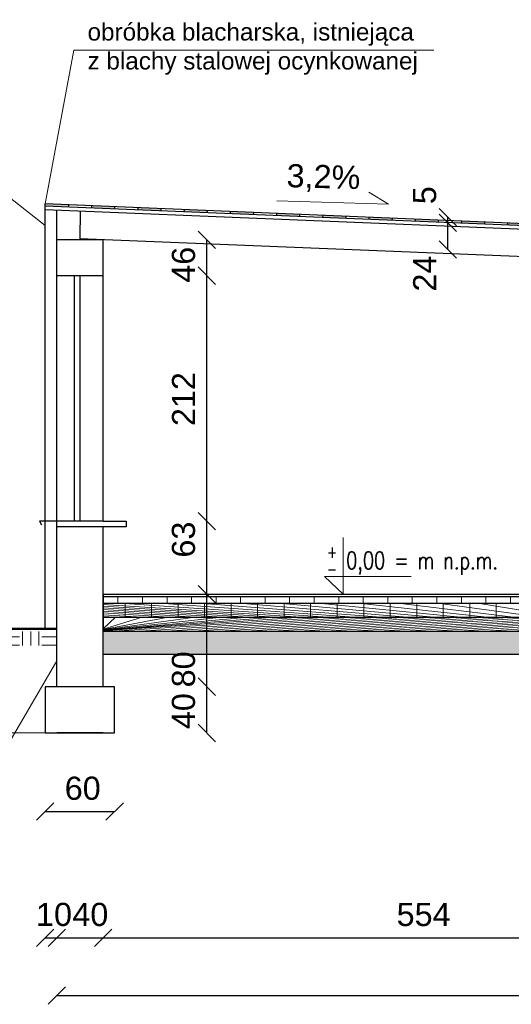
# Model space of a CAD drawing. Header units: millimetres. Extents: x 6814 to 76439, y 4251 to 11598.
# Tile 21 of 30: x 39560 to 39984, y 6402 to 7252. Entities that reach past the tile are written whole.
import ezdxf

# ---------------------------------------------------------------- set-up
doc = ezdxf.new("R2010")
doc.units = ezdxf.units.MM
doc.layers.add('&_opisy_100', color=51, linetype='Continuous', lineweight=20)
doc.styles.add('Romans', font='romans.shx', dxfattribs={"width": 0.75})
doc.styles.get("Standard").update_dxf_attribs({"font": 'arial.ttf'})
doc.dimstyles.new('ISO-25', dxfattribs={"dimtxt": 2.5, "dimasz": 2.5, "dimexe": 1.25, "dimexo": 0.625, "dimtad": 1, "dimtxsty": 'Standard', "dimcen": 2.5, "dimadec": 0, "dimazin": 0, "dimtfac": 1, "dimtmove": 0, "dimatfit": 3, "dimfxl": 1, "dimarcsym": 0})

# ---------------------------------------------------------------- blocks, each defined once
blk = doc.blocks.new('_Oblique')
at = {"color": 0, "linetype": 'ByBlock', "lineweight": -2}
blk.add_line((-0.5, -0.5), (0.5, 0.5), dxfattribs=at)
blk = doc.blocks.new('*D425')
at = {"color": 0, "lineweight": -2, "transparency": 16777216}
blk.add_line((39721.35399493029, 6755.924182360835), (39721.35399493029, 6818.924182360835), dxfattribs=at)
at = {"layer": 'Defpoints', "color": 0, "transparency": 16777216}
for p in [(39651.85138448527, 6818.924182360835), (39721.35399493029, 6818.924182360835), (39631.85138448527, 6755.924182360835)]:
    blk.add_point(p, dxfattribs=at)
at = {"color": 0, "lineweight": -2, "transparency": 16777216, "xscale": 15, "yscale": 15, "zscale": 15}
for p, rotation in [((39721.35399493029, 6818.924182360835), 90), ((39721.35399493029, 6755.924182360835), 270)]:
    blk.add_blockref('_Oblique', p, dxfattribs=dict(at, rotation=rotation))
at = {"color": 0, "transparency": 16777216, "insert": (39701.36399134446, 6802.969611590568), "char_height": 20, "attachment_point": 5, "rotation": 90}
blk.add_mtext('63', dxfattribs=at)
blk = doc.blocks.new('*D426')
at = {"color": 0, "lineweight": -2, "transparency": 16777216}
blk.add_line((39721.35399683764, 6818.924182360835), (39721.35399683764, 7030.924182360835), dxfattribs=at)
at = {"layer": 'Defpoints', "color": 0, "transparency": 16777216}
for p in [(39631.85138448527, 7030.924182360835), (39721.35399683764, 7030.924182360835), (39631.85138448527, 6818.924182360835)]:
    blk.add_point(p, dxfattribs=at)
at = {"color": 0, "lineweight": -2, "transparency": 16777216, "xscale": 15, "yscale": 15, "zscale": 15}
for p, rotation in [((39721.35399683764, 7030.924182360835), 90), ((39721.35399683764, 6818.924182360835), 270)]:
    blk.add_blockref('_Oblique', p, dxfattribs=dict(at, rotation=rotation))
at = {"color": 0, "transparency": 16777216, "insert": (39701.36399134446, 6924.298023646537), "char_height": 20, "attachment_point": 5, "rotation": 90}
blk.add_mtext('212', dxfattribs=at)
blk = doc.blocks.new('*D427')
at = {"color": 0, "lineweight": -2, "transparency": 16777216}
blk.add_line((39721.35400208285, 7030.924182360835), (39721.35400208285, 7061.846997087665), dxfattribs=at)
at = {"layer": 'Defpoints', "color": 0, "transparency": 16777216}
for p in [(39632.28032788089, 7061.846997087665), (39721.35400208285, 7061.846997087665), (39631.85138639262, 7030.924182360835)]:
    blk.add_point(p, dxfattribs=at)
at = {"color": 0, "lineweight": -2, "transparency": 16777216, "xscale": 15, "yscale": 15, "zscale": 15}
for p, rotation in [((39721.35400208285, 7061.846997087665), 90), ((39721.35400208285, 7030.924182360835), 270)]:
    blk.add_blockref('_Oblique', p, dxfattribs=dict(at, rotation=rotation))
at = {"color": 0, "transparency": 16777216, "insert": (39701.36399325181, 7040.358613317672), "char_height": 20, "attachment_point": 5, "rotation": 90}
blk.add_mtext('46', dxfattribs=at)
blk = doc.blocks.new('*D428')
at = {"color": 0, "lineweight": -2, "transparency": 16777216}
blk.add_line((39721.35399731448, 6675.924182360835), (39721.35399731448, 6755.924182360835), dxfattribs=at)
at = {"layer": 'Defpoints', "color": 0, "transparency": 16777216}
for p in [(39651.85138448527, 6755.924182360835), (39721.35399731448, 6755.924182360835), (39631.85138448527, 6675.924182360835)]:
    blk.add_point(p, dxfattribs=at)
at = {"color": 0, "lineweight": -2, "transparency": 16777216, "xscale": 15, "yscale": 15, "zscale": 15}
for p, rotation in [((39721.35399731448, 6755.924182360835), 90), ((39721.35399731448, 6675.924182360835), 270)]:
    blk.add_blockref('_Oblique', p, dxfattribs=dict(at, rotation=rotation))
at = {"color": 0, "transparency": 16777216, "insert": (39701.36399134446, 6690.866376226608), "char_height": 20, "attachment_point": 5, "rotation": 90}
blk.add_mtext('80', dxfattribs=at)
blk = doc.blocks.new('*D429')
at = {"color": 0, "lineweight": -2, "transparency": 16777216}
blk.add_line((39721.35399874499, 6635.924182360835), (39721.35399874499, 6675.924182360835), dxfattribs=at)
at = {"layer": 'Defpoints', "color": 0, "transparency": 16777216}
for p in [(39641.85138448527, 6675.924182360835), (39721.35399874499, 6675.924182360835), (39641.85138448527, 6635.924182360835)]:
    blk.add_point(p, dxfattribs=at)
at = {"color": 0, "lineweight": -2, "transparency": 16777216, "xscale": 15, "yscale": 15, "zscale": 15}
for p, rotation in [((39721.35399874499, 6675.924182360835), 90), ((39721.35399874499, 6635.924182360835), 270)]:
    blk.add_blockref('_Oblique', p, dxfattribs=dict(at, rotation=rotation))
at = {"color": 0, "transparency": 16777216, "insert": (39701.36399086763, 6654.784966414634), "char_height": 20, "attachment_point": 5, "rotation": 90}
blk.add_mtext('40', dxfattribs=at)
blk = doc.blocks.new('*D434')
at = {"color": 0, "lineweight": -2, "transparency": 16777216}
blk.add_line((39929.62141236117, 7053.424107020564), (39929.62141236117, 7076.489324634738), dxfattribs=at)
at = {"layer": 'Defpoints', "color": 0, "transparency": 16777216}
for p in [(39859.59569963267, 7076.489324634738), (39929.62141236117, 7076.489324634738), (39841.21658166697, 7053.424107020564)]:
    blk.add_point(p, dxfattribs=at)
at = {"color": 0, "lineweight": -2, "transparency": 16777216, "xscale": 15, "yscale": 15, "zscale": 15}
for p, rotation in [((39929.62141236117, 7076.489324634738), 90), ((39929.62141236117, 7053.424107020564), 270)]:
    blk.add_blockref('_Oblique', p, dxfattribs=dict(at, rotation=rotation))
at = {"color": 0, "transparency": 16777216, "insert": (39909.63140591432, 7032.759143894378), "char_height": 20, "attachment_point": 5, "rotation": 90}
blk.add_mtext('24', dxfattribs=at)
blk = doc.blocks.new('*D435')
at = {"color": 0, "lineweight": -2, "transparency": 16777216}
blk.add_line((39929.62141569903, 7076.489324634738), (39929.62141569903, 7081.519253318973), dxfattribs=at)
at = {"layer": 'Defpoints', "color": 0, "transparency": 16777216}
for p in [(39858.97178229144, 7081.519253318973), (39859.59569963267, 7076.489324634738), (39929.62141569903, 7081.519253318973)]:
    blk.add_point(p, dxfattribs=at)
at = {"color": 0, "lineweight": -2, "transparency": 16777216, "xscale": 15, "yscale": 15, "zscale": 15}
for p, rotation in [((39929.62141569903, 7081.519253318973), 90), ((39929.62141569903, 7076.489324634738), 270)]:
    blk.add_blockref('_Oblique', p, dxfattribs=dict(at, rotation=rotation))
at = {"color": 0, "transparency": 16777216, "insert": (39909.63140591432, 7100.419096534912), "char_height": 20, "attachment_point": 5, "rotation": 90}
blk.add_mtext('5', dxfattribs=at)
blk = doc.blocks.new('*D447')
at = {"color": 0, "lineweight": -2, "transparency": 16777216}
blk.add_line((39581.85138448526, 6568.088690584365), (39641.85138448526, 6568.088690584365), dxfattribs=at)
at = {"layer": 'Defpoints', "color": 0, "transparency": 16777216}
for p in [(39581.85138448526, 6635.924182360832), (39641.85138448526, 6635.924182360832), (39641.85138448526, 6568.088690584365)]:
    blk.add_point(p, dxfattribs=at)
at = {"color": 0, "lineweight": -2, "transparency": 16777216, "xscale": 15, "yscale": 15, "zscale": 15, "rotation": 180}
blk.add_blockref('_Oblique', (39581.85138448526, 6568.088690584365), dxfattribs=at)
at = {"color": 0, "lineweight": -2, "transparency": 16777216, "xscale": 15, "yscale": 15, "zscale": 15}
blk.add_blockref('_Oblique', (39641.85138448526, 6568.088690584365), dxfattribs=at)
at = {"color": 0, "transparency": 16777216, "insert": (39614.24708899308, 6588.0786892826), "char_height": 20, "attachment_point": 5}
blk.add_mtext('60', dxfattribs=at)
blk = doc.blocks.new('*D451')
at = {"color": 0, "lineweight": -2, "transparency": 16777216}
blk.add_line((39581.85138448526, 6459.076012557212), (39591.85138448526, 6459.076012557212), dxfattribs=at)
at = {"layer": 'Defpoints', "color": 0, "transparency": 16777216}
for p in [(39581.85138448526, 6725.924182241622), (39591.85138448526, 6725.924182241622), (39591.85138448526, 6459.076012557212)]:
    blk.add_point(p, dxfattribs=at)
at = {"color": 0, "lineweight": -2, "transparency": 16777216, "xscale": 15, "yscale": 15, "zscale": 15, "rotation": 180}
blk.add_blockref('_Oblique', (39581.85138448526, 6459.076012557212), dxfattribs=at)
at = {"color": 0, "lineweight": -2, "transparency": 16777216, "xscale": 15, "yscale": 15, "zscale": 15}
blk.add_blockref('_Oblique', (39591.85138448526, 6459.076012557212), dxfattribs=at)
at = {"color": 0, "transparency": 16777216, "insert": (39589.47232159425, 6479.066011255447), "char_height": 20, "attachment_point": 5}
blk.add_mtext('10', dxfattribs=at)
blk = doc.blocks.new('*D452')
at = {"color": 0, "lineweight": -2, "transparency": 16777216}
blk.add_line((39591.85138448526, 6459.076012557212), (39631.85138448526, 6459.076012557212), dxfattribs=at)
at = {"layer": 'Defpoints', "color": 0, "transparency": 16777216}
for p in [(39591.85138448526, 6725.924182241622), (39631.85138448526, 6723.924182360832), (39631.85138448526, 6459.076012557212)]:
    blk.add_point(p, dxfattribs=at)
at = {"color": 0, "lineweight": -2, "transparency": 16777216, "xscale": 15, "yscale": 15, "zscale": 15, "rotation": 180}
blk.add_blockref('_Oblique', (39591.85138448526, 6459.076012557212), dxfattribs=at)
at = {"color": 0, "lineweight": -2, "transparency": 16777216, "xscale": 15, "yscale": 15, "zscale": 15}
blk.add_blockref('_Oblique', (39631.85138448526, 6459.076012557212), dxfattribs=at)
at = {"color": 0, "transparency": 16777216, "insert": (39620.84333714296, 6479.066011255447), "char_height": 20, "attachment_point": 5}
blk.add_mtext('40', dxfattribs=at)
blk = doc.blocks.new('*D453')
at = {"color": 0, "lineweight": -2, "transparency": 16777216}
blk.add_line((39631.85138448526, 6459.076012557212), (40185.85138448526, 6459.076012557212), dxfattribs=at)
at = {"layer": 'Defpoints', "color": 0, "transparency": 16777216}
for p in [(39631.85138448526, 6725.924182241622), (40185.85138448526, 6703.924182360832), (40185.85138448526, 6459.076012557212)]:
    blk.add_point(p, dxfattribs=at)
at = {"color": 0, "lineweight": -2, "transparency": 16777216, "xscale": 15, "yscale": 15, "zscale": 15, "rotation": 180}
blk.add_blockref('_Oblique', (39631.85138448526, 6459.076012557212), dxfattribs=at)
at = {"color": 0, "lineweight": -2, "transparency": 16777216, "xscale": 15, "yscale": 15, "zscale": 15}
blk.add_blockref('_Oblique', (40185.85138448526, 6459.076012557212), dxfattribs=at)
at = {"color": 0, "transparency": 16777216, "insert": (39908.65545162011, 6479.066011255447), "char_height": 20, "attachment_point": 5}
blk.add_mtext('554', dxfattribs=at)
blk = doc.blocks.new('*D462')
at = {"color": 0, "lineweight": -2, "transparency": 16777216}
blk.add_line((39591.85138448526, 6409.076012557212), (41111.83908304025, 6409.076012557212), dxfattribs=at)
at = {"layer": 'Defpoints', "color": 0, "transparency": 16777216}
for p in [(39591.85138448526, 6725.924182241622), (41111.83908304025, 6725.931154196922), (41111.83908304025, 6409.076012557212)]:
    blk.add_point(p, dxfattribs=at)
at = {"color": 0, "lineweight": -2, "transparency": 16777216, "xscale": 15, "yscale": 15, "zscale": 15, "rotation": 180}
blk.add_blockref('_Oblique', (39591.85138448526, 6409.076012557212), dxfattribs=at)
at = {"color": 0, "lineweight": -2, "transparency": 16777216, "xscale": 15, "yscale": 15, "zscale": 15}
blk.add_blockref('_Oblique', (41111.83908304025, 6409.076012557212), dxfattribs=at)
at = {"color": 0, "transparency": 16777216, "insert": (40307.82904514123, 6429.066011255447), "char_height": 20, "attachment_point": 5}
blk.add_mtext('1520', dxfattribs=at)
blk = doc.blocks.new('*D465')
at = {"color": 0, "lineweight": -2, "transparency": 16777216}
blk.add_line((39257.37366279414, 6725.933614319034), (39257.37366279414, 7092.926793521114), dxfattribs=at)
at = {"layer": 'Defpoints', "color": 0, "transparency": 16777216}
for p in [(39257.37366279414, 7092.926793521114), (39581.9405125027, 7092.926793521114), (39341.37013896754, 6725.933614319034)]:
    blk.add_point(p, dxfattribs=at)
at = {"color": 0, "lineweight": -2, "transparency": 16777216, "xscale": 15, "yscale": 15, "zscale": 15}
for p, rotation in [((39257.37366279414, 7092.926793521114), 90), ((39257.37366279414, 6725.933614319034), 270)]:
    blk.add_blockref('_Oblique', p, dxfattribs=dict(at, rotation=rotation))
at = {"color": 0, "transparency": 16777216, "insert": (39237.3836410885, 6945.1344624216), "char_height": 20, "attachment_point": 5, "rotation": 90}
blk.add_mtext('380', dxfattribs=at)
blk = doc.blocks.new('*D466')
at = {"color": 0, "lineweight": -2, "transparency": 16777216}
blk.add_line((39257.37366422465, 6635.924182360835), (39257.37366422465, 6725.933614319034), dxfattribs=at)
at = {"layer": 'Defpoints', "color": 0, "transparency": 16777216}
for p in [(39257.37366422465, 6725.933614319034), (39354.82055028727, 6725.933614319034), (39591.85138448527, 6635.924182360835)]:
    blk.add_point(p, dxfattribs=at)
at = {"color": 0, "lineweight": -2, "transparency": 16777216, "xscale": 15, "yscale": 15, "zscale": 15}
for p, rotation in [((39257.37366422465, 6725.933614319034), 90), ((39257.37366422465, 6635.924182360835), 270)]:
    blk.add_blockref('_Oblique', p, dxfattribs=dict(at, rotation=rotation))
at = {"color": 0, "transparency": 16777216, "insert": (39237.3836410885, 6686.677440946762), "char_height": 20, "attachment_point": 5, "rotation": 90}
blk.add_mtext('90', dxfattribs=at)

msp = doc.modelspace()

# ---------------------------------------------------------------- hatches: boundary and pattern name
at = {"lineweight": 0}
h = msp.add_hatch(color=256, dxfattribs=at)
h.set_gradient(color2=(0, 0, 0))
h.paths.add_polyline_path([(39601.82437189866, 7090.106324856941), (39601.90665777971, 7092.104631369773), (39581.94051250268, 7092.926793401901), (39581.85822662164, 7090.928486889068)])
h.paths.add_polyline_path([(39641.75666292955, 7088.462000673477), (39641.83894881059, 7090.460307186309), (39621.87280329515, 7091.282469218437), (39621.79051741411, 7089.284162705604)])
h.paths.add_polyline_path([(39661.80509432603, 7089.638145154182), (39661.72280844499, 7087.639838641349), (39681.68895396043, 7086.817676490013), (39681.77123984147, 7088.815983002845)])
h.paths.add_polyline_path([(39701.73738535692, 7087.993820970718), (39701.65509947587, 7085.995514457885), (39721.62124522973, 7085.173352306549), (39721.70353111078, 7087.171658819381)])
h.paths.add_polyline_path([(39761.55353626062, 7083.529028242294), (39761.63582214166, 7085.527334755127), (39741.66967662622, 7086.349496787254), (39741.58739074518, 7084.351190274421)])
h.paths.add_polyline_path([(39801.4858272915, 7081.88470405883), (39801.56811317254, 7083.883010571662), (39781.6019676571, 7084.70517260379), (39781.51968177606, 7082.706866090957)])
h.paths.add_polyline_path([(39821.5342589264, 7083.060848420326), (39821.45197304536, 7081.062541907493), (39841.4181185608, 7080.240379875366), (39841.50040444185, 7082.238686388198)])
h.paths.add_polyline_path([(39881.35040959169, 7078.596055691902), (39881.43269547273, 7080.594362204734), (39861.46654995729, 7081.416524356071), (39861.38426407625, 7079.418217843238)])
h.paths.add_polyline_path([(39901.39884122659, 7079.772200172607), (39901.31655534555, 7077.773893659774), (39921.28270086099, 7076.951731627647), (39921.36498674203, 7078.95003814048)])
h.paths.add_polyline_path([(39961.21499236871, 7075.307407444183), (39961.29727824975, 7077.305713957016), (39941.33113249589, 7078.127875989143), (39941.24884661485, 7076.12956947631)])
h.paths.add_polyline_path([(40001.14728363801, 7073.663083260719), (40001.22956951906, 7075.661389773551), (39981.26342400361, 7076.483551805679), (39981.18113812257, 7074.485245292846)])
h.paths.add_polyline_path([(40041.07957490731, 7072.018759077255), (40041.16186078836, 7074.017065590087), (40021.19571527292, 7074.839227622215), (40021.11342939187, 7072.840921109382)])
h.paths.add_polyline_path([(40061.12800654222, 7073.19490355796), (40061.04572066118, 7071.196597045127), (40081.01186617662, 7070.374434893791), (40081.09415205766, 7072.372741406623)])
h.paths.add_polyline_path([(40101.0602975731, 7071.550579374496), (40100.97801169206, 7069.552272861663), (40120.9441572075, 7068.730110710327), (40121.02644308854, 7070.728417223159)])
h.paths.add_polyline_path([(40140.99258860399, 7069.906255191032), (40140.91030272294, 7067.907948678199), (40160.8764484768, 7067.085786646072), (40160.95873435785, 7069.084093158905)])
h.paths.add_polyline_path([(40180.92488011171, 7068.261931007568), (40180.84259423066, 7066.263624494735), (40200.80873974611, 7065.441462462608), (40200.89102562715, 7067.439768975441)])
h.paths.add_polyline_path([(40220.85717114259, 7066.617606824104), (40220.77488526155, 7064.619300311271), (40240.74103077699, 7063.797138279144), (40240.82331665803, 7065.795444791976)])
h.paths.add_polyline_path([(40280.67332204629, 7062.15281409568), (40280.75560792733, 7064.151120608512), (40260.78946241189, 7064.973282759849), (40260.70717653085, 7062.974976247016)])
h.paths.add_polyline_path([(40320.60561307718, 7060.508490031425), (40320.68789895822, 7062.506796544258), (40300.72175344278, 7063.328958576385), (40300.63946756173, 7061.330652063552)])
h.paths.add_polyline_path([(40340.65404447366, 7061.684634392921), (40340.57175859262, 7059.686327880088), (40360.53790410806, 7058.864165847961), (40360.6201899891, 7060.862472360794)])
h.paths.add_polyline_path([(40400.47019537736, 7057.219841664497), (40400.5524812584, 7059.21814817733), (40380.58633574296, 7060.040310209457), (40380.50404986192, 7058.042003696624)])
h.paths.add_polyline_path([(40440.40248640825, 7055.575517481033), (40440.48477228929, 7057.573823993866), (40420.51862677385, 7058.395986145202), (40420.4363408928, 7056.39767963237)])
h.paths.add_polyline_path([(40460.45091804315, 7056.751661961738), (40460.36863216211, 7054.753355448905), (40480.33477767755, 7053.931193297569), (40480.41706355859, 7055.929499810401)])
h.paths.add_polyline_path([(40520.26706870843, 7052.286869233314), (40520.34935458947, 7054.285175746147), (40500.38320907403, 7055.107337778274), (40500.30092319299, 7053.109031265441)])
h.paths.add_polyline_path([(40540.31550010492, 7053.46301359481), (40540.23321422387, 7051.464707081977), (40560.19935973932, 7050.64254504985), (40560.28164562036, 7052.640851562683)])
h.paths.add_polyline_path([(40580.2477911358, 7051.818689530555), (40580.16550525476, 7049.820383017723), (40600.1316507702, 7048.998220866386), (40600.21393665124, 7050.996527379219)])
h.paths.add_polyline_path([(40640.0639420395, 7047.353896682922), (40640.14622792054, 7049.352203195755), (40620.1800824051, 7050.174365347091), (40620.09779652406, 7048.176058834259)])
h.paths.add_polyline_path([(40679.99623307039, 7045.709572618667), (40680.07851895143, 7047.7078791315), (40660.11237343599, 7048.530041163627), (40660.03008755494, 7046.531734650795)])
h.paths.add_polyline_path([(40700.04466446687, 7046.885716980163), (40699.96237858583, 7044.88741046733), (40719.92852410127, 7044.065248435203), (40720.01080998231, 7046.063554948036)])
h.paths.add_polyline_path([(40759.86081513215, 7042.420924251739), (40759.9431010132, 7044.419230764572), (40739.97695549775, 7045.241392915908), (40739.89466961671, 7043.243086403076)])
h.paths.add_polyline_path([(40799.79310616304, 7040.776600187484), (40799.87539204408, 7042.774906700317), (40779.90924652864, 7043.597068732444), (40779.8269606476, 7041.598762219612)])
h.paths.add_polyline_path([(40839.72539743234, 7039.13227600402), (40839.80768331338, 7041.130582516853), (40819.84153755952, 7041.95274454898), (40819.75925167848, 7039.954438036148)])
h.paths.add_polyline_path([(40859.77382882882, 7040.308420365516), (40859.69154294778, 7038.310113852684), (40879.65768870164, 7037.487951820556), (40879.73997458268, 7039.486258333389)])
h.paths.add_polyline_path([(40899.70612009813, 7038.664096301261), (40899.62383421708, 7036.665789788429), (40919.58997973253, 7035.843627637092), (40919.67226561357, 7037.841934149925)])
h.paths.add_polyline_path([(40959.52227100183, 7034.199303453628), (40959.60455688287, 7036.197609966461), (40939.63841112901, 7037.019772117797), (40939.55612524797, 7035.021465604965)])
h.paths.add_polyline_path([(40999.45456203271, 7032.554979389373), (40999.53684791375, 7034.553285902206), (40979.57070239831, 7035.375447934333), (40979.48841651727, 7033.377141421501)])
h.paths.add_polyline_path([(41019.5029934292, 7033.731123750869), (41019.42070754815, 7031.732817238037), (41039.3868530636, 7030.910655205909), (41039.46913894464, 7032.908961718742)])
h.paths.add_polyline_path([(41079.31914457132, 7029.266331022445), (41079.40143045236, 7031.264637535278), (41059.4352846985, 7032.086799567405), (41059.35299881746, 7030.088493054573)])
h.paths.add_polyline_path([(41099.3675759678, 7030.44247550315), (41099.28529008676, 7028.444168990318), (41119.25143584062, 7027.622006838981), (41119.33372172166, 7029.620313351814)])
h = msp.add_hatch(dxfattribs=at)
h.set_pattern_fill('ANSI31', color=256, scale=5)
h.set_pattern_definition([(45, (-1177854768.177408, -935732793.7761899), (-11.22532015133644, 11.22532015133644), [])])
h.paths.add_polyline_path([(40485.85138448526, 6747.924182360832), (40485.85138448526, 6753.924182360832), (39631.85138448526, 6753.924182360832), (39631.85138448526, 6747.924182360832)])
h = msp.add_hatch(dxfattribs=at)
h.set_pattern_fill('ANSI37', color=256, scale=5)
h.set_pattern_definition([(45, (-1177816010.478144, -935736791.0824562), (-11.22532015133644, 11.22532015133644), []), (135, (-1177816010.478144, -935736791.0824562), (-11.22532015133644, -11.22532015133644), [])])
h.paths.add_polyline_path([(40185.85138448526, 6747.924182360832), (39631.85138448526, 6747.924182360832), (39631.85138448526, 6735.924182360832), (40185.85138448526, 6735.924182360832)])
h.paths.add_polyline_path([(40225.85138472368, 6747.924182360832), (40185.85138448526, 6747.924182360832), (40185.85138448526, 6735.924182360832), (40225.85138472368, 6735.924182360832)])
h.paths.add_polyline_path([(40485.85138448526, 6747.924182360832), (40225.85138472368, 6747.924182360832), (40225.85138472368, 6735.924182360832), (40485.85138448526, 6735.924182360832)])
h = msp.add_hatch(dxfattribs=at)
h.set_pattern_fill('ANSI31', color=256, scale=5)
h.set_pattern_definition([(45, (-1177816010.478144, -935736791.0824562), (-11.22532015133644, 11.22532015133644), [])])
h.paths.add_polyline_path([(40185.85138448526, 6735.924182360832), (39631.85138448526, 6735.924182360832), (39631.85138448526, 6725.924182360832), (39631.85138448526, 6723.924182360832), (40185.85138448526, 6723.924182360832)])
h.paths.add_polyline_path([(40225.85138472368, 6735.924182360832), (40185.85138448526, 6735.924182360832), (40185.85138448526, 6723.924182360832), (40225.85138472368, 6723.924182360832)])
h.paths.add_polyline_path([(40485.85138448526, 6735.924182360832), (40225.85138472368, 6735.924182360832), (40225.85138472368, 6723.924182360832), (40485.85138448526, 6723.924182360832)])
h = msp.add_hatch(dxfattribs=at)
h.set_pattern_fill('EARTH', color=256, scale=3)
h.set_pattern_definition([(0, (26320.02732571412, 1339.705554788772), (19.05, 19.05), [19.05, -19.05]), (0, (26320.02732571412, 1346.849304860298), (19.05, 19.05), [19.05, -19.05]), (0, (26320.02732571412, 1353.993054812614), (19.05, 19.05), [19.05, -19.05]), (90, (26322.40857561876, 1356.374304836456), (-19.05, 19.05), [19.05, -19.05]), (90, (26329.55232580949, 1356.374304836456), (-19.05, 19.05), [19.05, -19.05]), (90, (26336.69607576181, 1356.374304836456), (-19.05, 19.05), [19.05, -19.05])])
h.paths.add_polyline_path([(39318.28327020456, 6723.63030607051), (39591.85138448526, 6723.63030607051), (39591.85138448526, 6711.541909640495), (39318.28327020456, 6711.541909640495)])
h = msp.add_hatch(dxfattribs=at)
h.set_pattern_fill('DOTS', color=256, scale=5)
h.set_pattern_definition([(0, (-1177816010.478144, -935736791.0824562), (3.96875, 7.9375), [0, -7.9375])])
h.paths.add_polyline_path([(40185.85138448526, 6723.924182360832), (39631.85138448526, 6723.924182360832), (39631.85138448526, 6703.924182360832), (40185.85138448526, 6703.924182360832)])
h.paths.add_polyline_path([(40225.85138472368, 6723.924182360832), (40185.85138448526, 6723.924182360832), (40185.85138448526, 6703.924182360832), (40225.85138472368, 6703.924182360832)])
h.paths.add_polyline_path([(40485.85138448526, 6723.924182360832), (40225.85138472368, 6723.924182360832), (40225.85138472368, 6703.924182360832), (40485.85138448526, 6703.924182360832)])

# ---------------------------------------------------------------- linework, layer by layer
at = {"layer": '&_opisy_100', "color": 0}
msp.add_lwpolyline([(39839.25914200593, 6804.92109865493), (39839.25914200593, 6755.924182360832), (39823.19599732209, 6770.957279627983), (39898.06690033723, 6770.957279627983)], dxfattribs=at)
at = {"lineweight": 0}
for p, q in [((39606.54250367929, 7225.829089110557), (39581.94051250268, 7092.92679352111)), ((39606.54250367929, 7225.829089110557), (39917.43053301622, 7225.776892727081)), ((39426.56470760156, 7195.423401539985), (39581.85138448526, 7074.408383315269)), ((39878.25236376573, 7092.671162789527), (39861.41121801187, 7103.155734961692)), ((39781.96745451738, 7095.443880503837), (39878.25236376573, 7092.671162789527)), ((39631.85138448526, 6755.924182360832), (40485.85138448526, 6755.924182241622)), ((39514.11934717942, 6565.029478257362), (39591.85138448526, 6698.206240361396)), ((39581.85138448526, 6635.924182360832), (39317.08232291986, 6635.924182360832))]:
    msp.add_line(p, q, dxfattribs=at)
at = {"lineweight": 30}
for p, q in [((39581.73479756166, 7087.93102700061), (39581.94051250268, 7092.92679352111)), ((41121.94051226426, 7029.512971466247), (39581.94051226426, 7092.926793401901)), ((41121.73479756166, 7024.517205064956), (39581.73479756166, 7087.93102700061)), ((39581.85138424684, 6725.924182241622), (39581.85138448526, 7087.926226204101)), ((41121.85822638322, 7027.514664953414), (39581.85822638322, 7090.928486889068)), ((39591.85138448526, 6675.924182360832), (39591.85138448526, 7087.514448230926)), ((39601.90665777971, 7092.104631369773), (39601.82437189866, 7090.106324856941)), ((39601.90665777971, 7092.104631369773), (39601.82437189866, 7090.106324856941)), ((39611.93115862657, 7086.687607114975), (39611.85138448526, 7062.67055327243)), ((39621.87280329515, 7091.282469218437), (39621.79051741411, 7089.284162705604)), ((39641.83894881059, 7090.4603070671), (39641.75666292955, 7088.462000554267)), ((39661.80509432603, 7089.638145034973), (39661.72280844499, 7087.63983852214)), ((39681.77123984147, 7088.815983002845), (39681.68895396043, 7086.817676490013)), ((39701.73738535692, 7087.993820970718), (39701.65509947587, 7085.995514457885)), ((39721.70353111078, 7087.171658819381), (39721.62124522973, 7085.173352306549)), ((39741.66967662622, 7086.349496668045), (39741.58739074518, 7084.351190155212)), ((39761.63582214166, 7085.527334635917), (39761.55353626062, 7083.529028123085)), ((39781.6019676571, 7084.705172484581), (39781.51968177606, 7082.706865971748)), ((39611.46782192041, 7076.901654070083), (39611.46818193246, 7076.924182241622)), ((39801.56811317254, 7083.883010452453), (39801.4858272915, 7081.884703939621)), ((39821.5342589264, 7083.060848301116), (39821.45197304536, 7081.062541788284)), ((39841.50040444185, 7082.238686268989), (39841.4181185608, 7080.240379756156)), ((39861.46654995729, 7081.416524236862), (39861.38426407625, 7079.418217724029)), ((39881.43269547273, 7080.594361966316), (39881.35040959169, 7078.596055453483)), ((39901.39884122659, 7079.772199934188), (39901.31655534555, 7077.773893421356)), ((39921.36498674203, 7078.950037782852), (39921.28270086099, 7076.951731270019)), ((39941.33113249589, 7078.127875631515), (39941.24884661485, 7076.129569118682)), ((39961.29727824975, 7077.305713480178), (39961.21499236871, 7075.307406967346)), ((39981.26342400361, 7076.483551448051), (39981.18113812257, 7074.485244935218)), ((39631.85138448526, 7061.846997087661), (39591.85138448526, 7061.846997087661)), ((40504.59615286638, 7026.681150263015), (39611.85138448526, 7062.67055327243)), ((39631.85138448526, 6818.924182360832), (39631.85138448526, 7061.846997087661)), ((39631.85138448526, 7030.924182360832), (39591.85138448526, 7030.924182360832)), ((39581.85138448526, 6818.924182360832), (39576.85138448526, 6818.924182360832)), ((39576.85138448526, 6818.924182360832), (39578.6199794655, 6815.668947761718)), ((39631.85138448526, 6818.924182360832), (39581.85138448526, 6818.924182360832)), ((39651.85138448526, 6813.924182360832), (39591.85138448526, 6813.924182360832)), ((39631.85138448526, 6818.924182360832), (39651.85138448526, 6818.924182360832)), ((39631.85138448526, 6675.924182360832), (39631.85138448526, 6813.924182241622)), ((39631.85138448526, 6755.924182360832), (39631.85138448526, 6813.924182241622)), ((39651.85138448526, 6818.924182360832), (39651.85138448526, 6813.924182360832)), ((39631.85138448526, 6755.924182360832), (39631.85138448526, 6725.924182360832)), ((39631.85138448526, 6755.924182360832), (40485.85138448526, 6755.924182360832)), ((39631.85138448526, 6753.924182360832), (40485.85138448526, 6753.924182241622)), ((39631.85138448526, 6747.924182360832), (40485.85138448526, 6747.924182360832)), ((39631.85138448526, 6735.924182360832), (40485.85138448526, 6735.924182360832)), ((39631.85138448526, 6723.924182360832), (40485.85138448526, 6723.924182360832)), ((39631.85138448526, 6703.924182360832), (40485.85138448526, 6703.924182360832)), ((39641.85138448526, 6675.924182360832), (39581.85138448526, 6675.924182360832)), ((39581.85138448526, 6675.924182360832), (39581.85138448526, 6635.924182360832)), ((39641.85138448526, 6635.924182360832), (39641.85138448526, 6675.924182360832)), ((39581.85138448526, 6635.924182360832), (39641.85138448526, 6635.924182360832)), ((39631.85138448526, 6635.924182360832), (39591.85138448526, 6635.924182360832))]:
    msp.add_line(p, q, dxfattribs=at)
at = {"lineweight": 25}
for p, q in [((39606.85138448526, 7030.924182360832), (39606.85138448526, 6818.924182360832)), ((39611.85138448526, 7030.924182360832), (39611.85138448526, 6818.924182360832))]:
    msp.add_line(p, q, dxfattribs=at)
at = {"lineweight": 50}
msp.add_line((39591.85138448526, 6725.924182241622), (39319.23526510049, 6725.924182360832), dxfattribs=at)

# ---------------------------------------------------------------- texts
at = {"layer": '&_opisy_100', "color": 0, "insert": (39825.2797661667, 6797.615841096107), "char_height": 15, "width": 420.6382812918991, "attachment_point": 1, "rotation": 359.99999780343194, "style": 'Romans'}
msp.add_mtext('\\A1;{\\H0.7x;\\S+^ -;} 0,00 = m n.p.m.', dxfattribs=at)
at = {"attachment_point": 1}
for s, width, insert, char_height in [('\\A1;obróbka blacharska, istniejąca ^Jz blachy stalowej ocynkowanej', 362.7010235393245, (39618.41340693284, 7249.024859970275), 15), ('\\pi219.97971;POWIERZCHNIA RAZEM ', 838.2029432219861, (34460.25559339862, 6474.068474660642), 25)]:
    msp.add_mtext_dynamic_manual_height_columns(s, width=width, gutter_width=12.5, heights=[0], dxfattribs=dict(at, insert=insert, char_height=char_height))
at = {"insert": (39782.25225623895, 7103.946992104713), "char_height": 20, "attachment_point": 7, "rotation": 358.3910065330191}
msp.add_mtext_dynamic_manual_height_columns(' 3,2%', width=202.6436712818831, gutter_width=12.5, heights=[0], dxfattribs=at)

# ---------------------------------------------------------------- dimensions: what is measured, and where the dimension line sits
for base, p1, p2, text, picture, middle in [((39929.62141569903, 7081.519253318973), (39859.59569963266, 7076.489324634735), (39858.97178229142, 7081.519253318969), '5', '*D435', (39909.63140591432, 7100.419096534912)), ((39257.37366279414, 7092.926793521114), (39341.37013896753, 6725.93361431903), (39581.94051250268, 7092.92679352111), '380', '*D465', (39237.3836410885, 6945.1344624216)), ((39929.62141236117, 7076.489324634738), (39841.21658166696, 7053.424107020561), (39859.59569963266, 7076.489324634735), '24', '*D434', (39909.63140591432, 7032.759143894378)), ((39721.35400208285, 7061.846997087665), (39631.85138639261, 7030.924182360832), (39632.28032788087, 7061.846997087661), '46', '*D427', (39701.36399325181, 7040.358613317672)), ((39257.37366422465, 6725.933614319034), (39591.85138448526, 6635.924182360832), (39354.82055028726, 6725.93361431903), '90', '*D466', (39237.3836410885, 6686.677440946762))]:
    dim = msp.add_linear_dim(base=base, p1=p1, p2=p2, angle=90, text=text, dimstyle='ISO-25', override={"dimtxt": 20, "dimasz": 15, "dimblk1": 'Oblique', "dimblk2": 'Oblique', "dimsah": 1, "dimse1": 1, "dimse2": 1, "dimtmove": 2})
    dim.commit()
    dim.dimension.update_dxf_attribs({"geometry": picture, "text_midpoint": middle, "dimtype": 160})
for base, p1, p2, picture, middle in [((39721.35399683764, 7030.924182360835), (39631.85138448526, 6818.924182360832), (39631.85138448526, 7030.924182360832), '*D426', (39701.36399134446, 6924.298023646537)), ((39721.35399493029, 6818.924182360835), (39631.85138448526, 6755.924182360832), (39651.85138448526, 6818.924182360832), '*D425', (39701.36399134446, 6802.969611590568)), ((39721.35399731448, 6755.924182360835), (39631.85138448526, 6675.924182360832), (39651.85138448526, 6755.924182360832), '*D428', (39701.36399134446, 6690.866376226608)), ((39721.35399874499, 6675.924182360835), (39641.85138448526, 6635.924182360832), (39641.85138448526, 6675.924182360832), '*D429', (39701.36399086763, 6654.784966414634))]:
    dim = msp.add_linear_dim(base=base, p1=p1, p2=p2, angle=90, dimstyle='ISO-25', override={"dimtxt": 20, "dimasz": 15, "dimblk1": 'Oblique', "dimblk2": 'Oblique', "dimsah": 1, "dimse1": 1, "dimse2": 1, "dimtmove": 2})
    dim.commit()
    dim.dimension.update_dxf_attribs({"geometry": picture, "text_midpoint": middle, "dimtype": 160})
for base, p1, p2, override, picture, middle in [((39591.85138448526, 6459.076012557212), (39581.85138448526, 6725.924182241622), (39591.85138448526, 6725.924182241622), {"dimtxt": 20, "dimasz": 15, "dimblk1": 'Oblique', "dimblk2": 'Oblique', "dimsah": 1, "dimse1": 1, "dimse2": 1, "dimtmove": 2}, '*D451', (39589.47232159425, 6479.066011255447)), ((41111.83908304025, 6409.076012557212), (39591.85138448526, 6725.924182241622), (41111.83908304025, 6725.931154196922), {"dimtxt": 20, "dimasz": 15, "dimdec": 0, "dimblk1": 'Oblique', "dimblk2": 'Oblique', "dimsah": 1, "dimse1": 1, "dimse2": 1, "dimtmove": 2}, '*D462', (40307.82904514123, 6429.066011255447)), ((39631.85138448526, 6459.076012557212), (39591.85138448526, 6725.924182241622), (39631.85138448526, 6723.924182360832), {"dimtxt": 20, "dimasz": 15, "dimblk1": 'Oblique', "dimblk2": 'Oblique', "dimsah": 1, "dimse1": 1, "dimse2": 1, "dimtmove": 2}, '*D452', (39620.84333714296, 6479.066011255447)), ((40185.85138448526, 6459.076012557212), (39631.85138448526, 6725.924182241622), (40185.85138448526, 6703.924182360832), {"dimtxt": 20, "dimasz": 15, "dimblk1": 'Oblique', "dimblk2": 'Oblique', "dimsah": 1, "dimse1": 1, "dimse2": 1, "dimtmove": 2}, '*D453', (39908.65545162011, 6479.066011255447)), ((39641.85138448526, 6568.088690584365), (39581.85138448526, 6635.924182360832), (39641.85138448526, 6635.924182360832), {"dimtxt": 20, "dimasz": 15, "dimblk1": 'Oblique', "dimblk2": 'Oblique', "dimsah": 1, "dimse1": 1, "dimse2": 1, "dimtmove": 2}, '*D447', (39614.24708899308, 6588.0786892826))]:
    dim = msp.add_linear_dim(base=base, p1=p1, p2=p2, dimstyle='ISO-25', override=override)
    dim.commit()
    dim.dimension.update_dxf_attribs({"geometry": picture, "text_midpoint": middle, "dimtype": 160})

doc.saveas('drawing.dxf')
